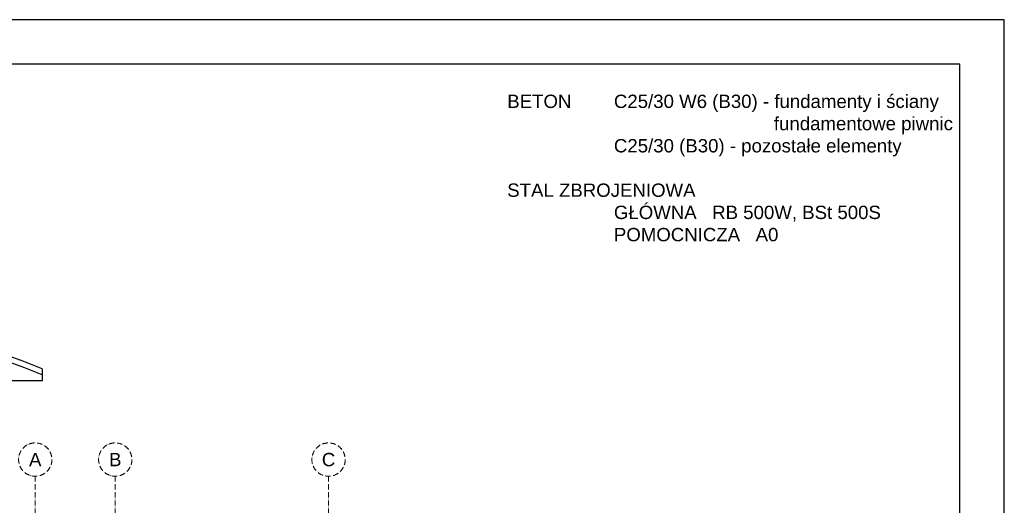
# Model space of a CAD drawing. Header units: inches. Extents: x 201967 to 338763, y -32705 to 30884.
# Tile 15 of 236: x 320912 to 323128, y -21803 to -20710. Entities that reach past the tile are written whole.
import ezdxf
from ezdxf.enums import TextEntityAlignment as Align

# ---------------------------------------------------------------- set-up
doc = ezdxf.new("R2010")
doc.units = ezdxf.units.IN
doc.header["$MEASUREMENT"] = 0
doc.linetypes.add('ACAD_ISO10W100', pattern=[18, 12, -3, 0, -3])
for name, color, linetype, lineweight in [('00_mury grubo', 7, 'Continuous', 30), ('11 OSIE ściany', 2, 'ACAD_ISO10W100', 5), ('30 WIDOK 1 005', 5, 'Continuous', 5), ('50 OPIS 1', 130, 'Continuous', 9)]:
    doc.layers.add(name, color=color, linetype=linetype, lineweight=lineweight)
doc.styles.add('arialcce', font='arial.ttf')

# ---------------------------------------------------------------- blocks, each defined once
blk = doc.blocks.new('1 przekrój C Jagielońska')
at = {"layer": '00_mury grubo', "color": 3}
for p, q in [((-644.12, 734.06), (-644.12, 707)), ((-644.12, 707), (-2012.12, 707))]:
    blk.add_line(p, q, dxfattribs=at)
for radius, start, end in [(1801.06, 67.68015, 112.31985), (1788.06, 67.50903, 112.49097)]:
    blk.add_arc((-1328.12, -932.06), radius, start, end, dxfattribs=at)
at = {"layer": '11 OSIE ściany'}
for p, q in [((-660, 492), (-660, -823)), ((-479.97, 492), (-479.97, -823)), ((0, 492), (0, -823))]:
    blk.add_line(p, q, dxfattribs=at)
for centre in [(-660, 529.5), (-479.97, 529.5), (0, 529.5)]:
    blk.add_circle(centre, 37.5, dxfattribs=at)
at = {"layer": '11 OSIE ściany', "style": 'arialcce'}
for s, p in [('A', (-660, 529.5)), ('B', (-479.97, 529.5)), ('C', (0, 529.5))]:
    blk.add_text(s, height=30, dxfattribs=at).set_placement(p, align=Align.MIDDLE_CENTER)

msp = doc.modelspace()

# ---------------------------------------------------------------- linework, layer by layer
at = {"layer": 'Defpoints'}
for points in [[(318927.98, -20709.94), (318927.98, -23679.94), (323127.98, -23679.94), (323127.98, -20709.94)], [(319027.98, -20809.94), (319027.98, -23579.94), (323027.98, -23579.94), (323027.98, -20809.94)]]:
    msp.add_lwpolyline(points, close=True, dxfattribs=at)

# ---------------------------------------------------------------- block references
at = {"layer": '30 WIDOK 1 005'}
msp.add_blockref('1 przekrój C Jagielońska', (321607.3, -22229.92), dxfattribs=at)

# ---------------------------------------------------------------- texts
at = {"layer": '50 OPIS 1', "insert": (322009.43, -20878.79), "char_height": 30, "width": 1400.6823, "attachment_point": 1, "style": 'arialcce'}
msp.add_mtext('BETON   ^IC25/30 W6 (B30) - fundamenty i ściany \\P^I^I^I^I^Ifundamentowe piwnic\\P^I^IC25/30 (B30) - pozostałe elementy\\P^I\\PSTAL ZBROJENIOWA\\P^I^IGŁÓWNA   RB 500W, BSt 500S\\P^I^IPOMOCNICZA   A0', dxfattribs=at)

doc.saveas('drawing.dxf')
